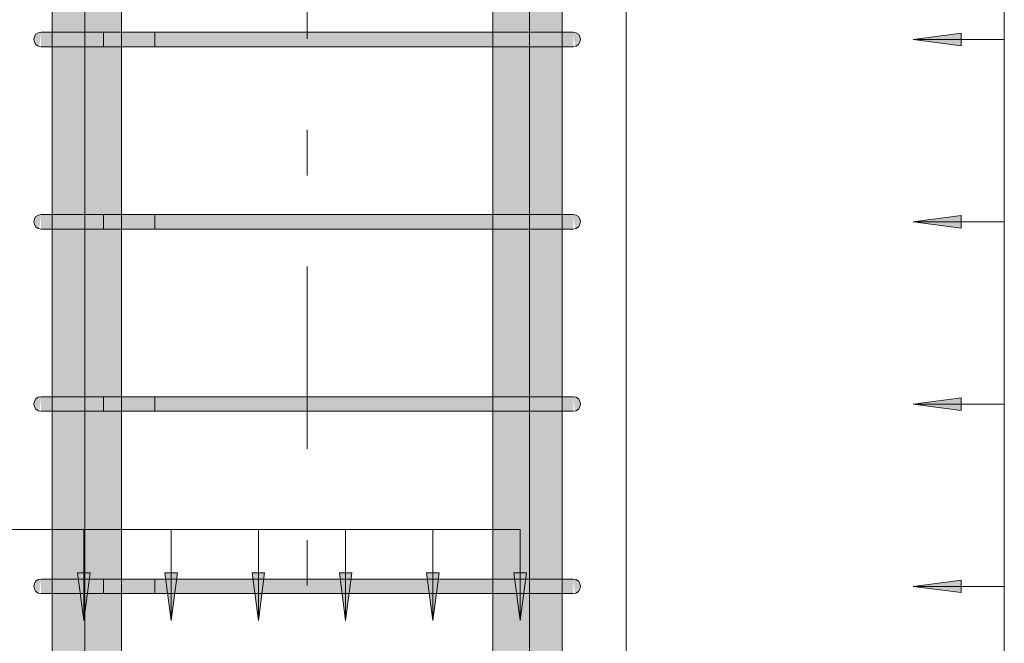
# Model space of a CAD drawing. Header units: millimetres. Extents: x 4307 to 42792, y 1610 to 10025.
# Tile 228 of 256: x 34755 to 35295, y 6189 to 6531. Entities that reach past the tile are written whole.
import ezdxf

# ---------------------------------------------------------------- set-up
doc = ezdxf.new("R2010")
doc.units = ezdxf.units.MM
doc.linetypes.add('Čára osnovy', pattern=[225, 100, -50, 25, -50])
for name, color, linetype, lineweight in [('A-ANNO-DIMS', 211, 'Continuous', 5), ('A-ANNO-DIMS-25', 211, 'Continuous', 5), ('S-COLS', 52, 'Continuous', 9), ('S-GRID', 1, 'Continuous', 5), ('S-RBAR', 171, 'Continuous', 5)]:
    doc.layers.add(name, color=color, linetype=linetype, lineweight=lineweight)
doc.styles.add('Arial_1', font='arial.ttf', dxfattribs={"height": 62.5})
doc.dimstyles.new('Výztuž_kusy__řezy__5', dxfattribs={"dimscale": 304.8, "dimtxt": 0.18, "dimasz": 0, "dimexe": 0, "dimexo": 0.0625, "dimgap": 0.082021, "dimtad": 1, "dimdec": 0, "dimzin": 0, "dimdsep": 46, "dimtxsty": 'Arial_1', "dimblk1": 'NONE', "dimblk2": 'NONE', "dimsah": 1, "dimcen": 0.09, "dimazin": 0, "dimtfac": 1, "dimtdec": 4, "dimtix": 1, "dimtmove": 0, "dimatfit": 3, "dimfxl": 0.164042, "dimfxlon": 1, "dimtvp": 1, "dimtfill": 1, "dimtolj": 1, "dimtzin": 0, "dimarcsym": 2})

# ---------------------------------------------------------------- blocks, each defined once
blk = doc.blocks.new('DIMBLOCK921-V3')
at = {"layer": 'A-ANNO-DIMS-25'}
for points in [[(34741.84, 6201.18), (34745.31, 6227.47), (34738.38, 6227.47)], [(34789.76, 6201.18), (34793.22, 6227.47), (34786.3, 6227.47)]]:
    blk.add_hatch(color=256, dxfattribs=at).paths.add_polyline_path(points)
for p, q in [((34741.84, 6251.18), (34789.76, 6251.18)), ((34741.84, 6251.18), (34741.84, 6251.18)), ((34741.84, 6251.18), (34741.84, 6201.18)), ((34789.76, 6251.18), (34789.76, 6251.18)), ((34789.76, 6251.18), (34789.76, 6201.18)), ((34745.31, 6227.47), (34738.38, 6227.47)), ((34738.38, 6227.47), (34741.84, 6201.18)), ((34741.84, 6201.18), (34745.31, 6227.47)), ((34793.22, 6227.47), (34786.3, 6227.47)), ((34786.3, 6227.47), (34789.76, 6201.18)), ((34789.76, 6201.18), (34793.22, 6227.47))]:
    blk.add_line(p, q, dxfattribs=at)
blk = doc.blocks.new('_None')
blk = doc.blocks.new('DIMBLOCK922-V3')
at = {"layer": 'A-ANNO-DIMS-25'}
for points in [[(34789.76, 6201.18), (34793.22, 6227.47), (34786.3, 6227.47)], [(34837.67, 6201.18), (34841.13, 6227.47), (34834.21, 6227.47)]]:
    blk.add_hatch(color=256, dxfattribs=at).paths.add_polyline_path(points)
for p, q in [((34789.76, 6251.18), (34837.67, 6251.18)), ((34789.76, 6251.18), (34789.76, 6251.18)), ((34789.76, 6251.18), (34789.76, 6201.18)), ((34837.67, 6251.18), (34837.67, 6251.18)), ((34837.67, 6251.18), (34837.67, 6201.18)), ((34793.22, 6227.47), (34786.3, 6227.47)), ((34786.3, 6227.47), (34789.76, 6201.18)), ((34789.76, 6201.18), (34793.22, 6227.47)), ((34841.13, 6227.47), (34834.21, 6227.47)), ((34834.21, 6227.47), (34837.67, 6201.18)), ((34837.67, 6201.18), (34841.13, 6227.47))]:
    blk.add_line(p, q, dxfattribs=at)
blk = doc.blocks.new('DIMBLOCK923-V3')
at = {"layer": 'A-ANNO-DIMS-25'}
for points in [[(34837.67, 6201.18), (34841.13, 6227.47), (34834.21, 6227.47)], [(34885.59, 6201.18), (34889.05, 6227.47), (34882.13, 6227.47)]]:
    blk.add_hatch(color=256, dxfattribs=at).paths.add_polyline_path(points)
for p, q in [((34837.67, 6251.18), (34885.59, 6251.18)), ((34837.67, 6251.18), (34837.67, 6251.18)), ((34837.67, 6251.18), (34837.67, 6201.18)), ((34885.59, 6251.18), (34885.59, 6251.18)), ((34885.59, 6251.18), (34885.59, 6201.18)), ((34841.13, 6227.47), (34834.21, 6227.47)), ((34834.21, 6227.47), (34837.67, 6201.18)), ((34837.67, 6201.18), (34841.13, 6227.47)), ((34889.05, 6227.47), (34882.13, 6227.47)), ((34882.13, 6227.47), (34885.59, 6201.18)), ((34885.59, 6201.18), (34889.05, 6227.47))]:
    blk.add_line(p, q, dxfattribs=at)
blk = doc.blocks.new('DIMBLOCK924-V3')
at = {"layer": 'A-ANNO-DIMS-25'}
for points in [[(34885.59, 6201.18), (34889.05, 6227.47), (34882.13, 6227.47)], [(34933.5, 6201.18), (34936.96, 6227.47), (34930.04, 6227.47)]]:
    blk.add_hatch(color=256, dxfattribs=at).paths.add_polyline_path(points)
for p, q in [((34885.59, 6251.18), (34933.5, 6251.18)), ((34885.59, 6251.18), (34885.59, 6251.18)), ((34885.59, 6251.18), (34885.59, 6201.18)), ((34933.5, 6251.18), (34933.5, 6251.18)), ((34933.5, 6251.18), (34933.5, 6201.18)), ((34889.05, 6227.47), (34882.13, 6227.47)), ((34882.13, 6227.47), (34885.59, 6201.18)), ((34885.59, 6201.18), (34889.05, 6227.47)), ((34936.96, 6227.47), (34930.04, 6227.47)), ((34930.04, 6227.47), (34933.5, 6201.18)), ((34933.5, 6201.18), (34936.96, 6227.47))]:
    blk.add_line(p, q, dxfattribs=at)
blk = doc.blocks.new('DIMBLOCK925-V3')
at = {"layer": 'A-ANNO-DIMS-25'}
for points in [[(34933.5, 6201.18), (34936.96, 6227.47), (34930.04, 6227.47)], [(34981.41, 6201.18), (34984.88, 6227.47), (34977.95, 6227.47)]]:
    blk.add_hatch(color=256, dxfattribs=at).paths.add_polyline_path(points)
for p, q in [((34933.5, 6251.18), (34981.41, 6251.18)), ((34933.5, 6251.18), (34933.5, 6251.18)), ((34933.5, 6251.18), (34933.5, 6201.18)), ((34981.41, 6251.18), (34981.41, 6251.18)), ((34981.41, 6251.18), (34981.41, 6201.18)), ((34936.96, 6227.47), (34930.04, 6227.47)), ((34930.04, 6227.47), (34933.5, 6201.18)), ((34933.5, 6201.18), (34936.96, 6227.47)), ((34984.88, 6227.47), (34977.95, 6227.47)), ((34977.95, 6227.47), (34981.41, 6201.18)), ((34981.41, 6201.18), (34984.88, 6227.47))]:
    blk.add_line(p, q, dxfattribs=at)
blk = doc.blocks.new('DIMBLOCK926-V3')
at = {"layer": 'A-ANNO-DIMS-25'}
for points in [[(34981.41, 6201.18), (34984.88, 6227.47), (34977.95, 6227.47)], [(35029.33, 6201.18), (35032.79, 6227.47), (35025.87, 6227.47)]]:
    blk.add_hatch(color=256, dxfattribs=at).paths.add_polyline_path(points)
for p, q in [((34981.41, 6251.18), (35029.33, 6251.18)), ((34981.41, 6251.18), (34981.41, 6251.18)), ((34981.41, 6251.18), (34981.41, 6201.18)), ((35029.33, 6251.18), (35029.33, 6251.18)), ((35029.33, 6251.18), (35029.33, 6201.18)), ((34984.88, 6227.47), (34977.95, 6227.47)), ((34977.95, 6227.47), (34981.41, 6201.18)), ((34981.41, 6201.18), (34984.88, 6227.47)), ((35032.79, 6227.47), (35025.87, 6227.47)), ((35025.87, 6227.47), (35029.33, 6201.18)), ((35029.33, 6201.18), (35032.79, 6227.47))]:
    blk.add_line(p, q, dxfattribs=at)
blk = doc.blocks.new('DIMBLOCK927-V3')
at = {"layer": 'A-ANNO-DIMS-25'}
for points in [[(34550.19, 6201.18), (34553.65, 6227.47), (34546.73, 6227.47)], [(34598.1, 6201.18), (34601.56, 6227.47), (34594.64, 6227.47)], [(34646.02, 6201.18), (34649.48, 6227.47), (34642.55, 6227.47)], [(34693.93, 6201.18), (34697.39, 6227.47), (34690.47, 6227.47)], [(34741.84, 6201.18), (34745.31, 6227.47), (34738.38, 6227.47)], [(34789.76, 6201.18), (34793.22, 6227.47), (34786.3, 6227.47)], [(34837.67, 6201.18), (34841.13, 6227.47), (34834.21, 6227.47)], [(34885.59, 6201.18), (34889.05, 6227.47), (34882.13, 6227.47)], [(34933.5, 6201.18), (34936.96, 6227.47), (34930.04, 6227.47)], [(34981.41, 6201.18), (34984.88, 6227.47), (34977.95, 6227.47)], [(35029.33, 6201.18), (35032.79, 6227.47), (35025.87, 6227.47)]]:
    blk.add_hatch(color=256, dxfattribs=at).paths.add_polyline_path(points)
for p, q in [((34550.19, 6251.18), (35029.33, 6251.18)), ((34550.19, 6251.18), (34598.1, 6251.18)), ((34550.19, 6251.18), (34550.19, 6251.18)), ((34550.19, 6251.18), (34550.19, 6201.18)), ((34598.1, 6251.18), (34646.02, 6251.18)), ((34598.1, 6251.18), (34598.1, 6251.18)), ((34598.1, 6251.18), (34598.1, 6201.18)), ((34646.02, 6251.18), (34693.93, 6251.18)), ((34646.02, 6251.18), (34646.02, 6251.18)), ((34646.02, 6251.18), (34646.02, 6201.18)), ((34693.93, 6251.18), (34741.84, 6251.18)), ((34693.93, 6251.18), (34693.93, 6251.18)), ((34693.93, 6251.18), (34693.93, 6201.18)), ((34741.84, 6251.18), (34789.76, 6251.18)), ((34741.84, 6251.18), (34741.84, 6251.18)), ((34741.84, 6251.18), (34741.84, 6201.18)), ((34789.76, 6251.18), (34837.67, 6251.18)), ((34789.76, 6251.18), (34789.76, 6251.18)), ((34789.76, 6251.18), (34789.76, 6201.18)), ((34837.67, 6251.18), (34885.59, 6251.18)), ((34837.67, 6251.18), (34837.67, 6251.18)), ((34837.67, 6251.18), (34837.67, 6201.18)), ((34885.59, 6251.18), (34933.5, 6251.18)), ((34885.59, 6251.18), (34885.59, 6251.18)), ((34885.59, 6251.18), (34885.59, 6201.18)), ((34933.5, 6251.18), (34981.41, 6251.18)), ((34933.5, 6251.18), (34933.5, 6251.18)), ((34933.5, 6251.18), (34933.5, 6201.18)), ((34981.41, 6251.18), (35029.33, 6251.18)), ((34981.41, 6251.18), (34981.41, 6251.18)), ((34981.41, 6251.18), (34981.41, 6201.18)), ((35029.33, 6251.18), (35029.33, 6251.18)), ((35029.33, 6251.18), (35029.33, 6201.18)), ((34553.65, 6227.47), (34546.73, 6227.47)), ((34546.73, 6227.47), (34550.19, 6201.18)), ((34550.19, 6201.18), (34553.65, 6227.47)), ((34601.56, 6227.47), (34594.64, 6227.47)), ((34594.64, 6227.47), (34598.1, 6201.18)), ((34598.1, 6201.18), (34601.56, 6227.47)), ((34649.48, 6227.47), (34642.55, 6227.47)), ((34642.55, 6227.47), (34646.02, 6201.18)), ((34646.02, 6201.18), (34649.48, 6227.47)), ((34697.39, 6227.47), (34690.47, 6227.47)), ((34690.47, 6227.47), (34693.93, 6201.18)), ((34693.93, 6201.18), (34697.39, 6227.47)), ((34745.31, 6227.47), (34738.38, 6227.47)), ((34738.38, 6227.47), (34741.84, 6201.18)), ((34741.84, 6201.18), (34745.31, 6227.47)), ((34793.22, 6227.47), (34786.3, 6227.47)), ((34786.3, 6227.47), (34789.76, 6201.18)), ((34789.76, 6201.18), (34793.22, 6227.47)), ((34841.13, 6227.47), (34834.21, 6227.47)), ((34834.21, 6227.47), (34837.67, 6201.18)), ((34837.67, 6201.18), (34841.13, 6227.47)), ((34889.05, 6227.47), (34882.13, 6227.47)), ((34882.13, 6227.47), (34885.59, 6201.18)), ((34885.59, 6201.18), (34889.05, 6227.47)), ((34936.96, 6227.47), (34930.04, 6227.47)), ((34930.04, 6227.47), (34933.5, 6201.18)), ((34933.5, 6201.18), (34936.96, 6227.47)), ((34984.88, 6227.47), (34977.95, 6227.47)), ((34977.95, 6227.47), (34981.41, 6201.18)), ((34981.41, 6201.18), (34984.88, 6227.47)), ((35032.79, 6227.47), (35025.87, 6227.47)), ((35025.87, 6227.47), (35029.33, 6201.18)), ((35029.33, 6201.18), (35032.79, 6227.47))]:
    blk.add_line(p, q, dxfattribs=at)
blk = doc.blocks.new('DIMBLOCK1018-V3')
at = {"layer": 'A-ANNO-DIMS-25'}
for points in [[(35244.99, 6220), (35271.28, 6216.54), (35271.28, 6223.46)], [(35244.99, 6120), (35271.28, 6116.54), (35271.28, 6123.46)]]:
    blk.add_hatch(color=256, dxfattribs=at).paths.add_polyline_path(points)
for p, q in [((35271.28, 6223.46), (35244.99, 6220)), ((35244.99, 6220), (35271.28, 6216.54)), ((35294.99, 6220), (35244.99, 6220)), ((35271.28, 6216.54), (35271.28, 6223.46)), ((35294.99, 6120), (35294.99, 6220)), ((35294.99, 6220), (35294.99, 6220)), ((35271.28, 6123.46), (35244.99, 6120)), ((35271.28, 6116.54), (35271.28, 6123.46)), ((35244.99, 6120), (35271.28, 6116.54)), ((35294.99, 6120), (35244.99, 6120)), ((35294.99, 6120), (35294.99, 6120))]:
    blk.add_line(p, q, dxfattribs=at)
blk = doc.blocks.new('DIMBLOCK1019-V3')
at = {"layer": 'A-ANNO-DIMS-25'}
for points in [[(35244.99, 6320), (35271.28, 6316.54), (35271.28, 6323.46)], [(35244.99, 6220), (35271.28, 6216.54), (35271.28, 6223.46)]]:
    blk.add_hatch(color=256, dxfattribs=at).paths.add_polyline_path(points)
for p, q in [((35271.28, 6323.46), (35244.99, 6320)), ((35271.28, 6316.54), (35271.28, 6323.46)), ((35244.99, 6320), (35271.28, 6316.54)), ((35294.99, 6320), (35244.99, 6320)), ((35294.99, 6220), (35294.99, 6320)), ((35294.99, 6320), (35294.99, 6320)), ((35271.28, 6223.46), (35244.99, 6220)), ((35244.99, 6220), (35271.28, 6216.54)), ((35294.99, 6220), (35244.99, 6220)), ((35271.28, 6216.54), (35271.28, 6223.46)), ((35294.99, 6220), (35294.99, 6220))]:
    blk.add_line(p, q, dxfattribs=at)
blk = doc.blocks.new('DIMBLOCK1020-V3')
at = {"layer": 'A-ANNO-DIMS-25'}
for points in [[(35244.99, 6420), (35271.28, 6416.54), (35271.28, 6423.46)], [(35244.99, 6320), (35271.28, 6316.54), (35271.28, 6323.46)]]:
    blk.add_hatch(color=256, dxfattribs=at).paths.add_polyline_path(points)
for p, q in [((35271.28, 6423.46), (35244.99, 6420)), ((35244.99, 6420), (35271.28, 6416.54)), ((35294.99, 6420), (35244.99, 6420)), ((35271.28, 6416.54), (35271.28, 6423.46)), ((35294.99, 6320), (35294.99, 6420)), ((35294.99, 6420), (35294.99, 6420)), ((35271.28, 6323.46), (35244.99, 6320)), ((35271.28, 6316.54), (35271.28, 6323.46)), ((35244.99, 6320), (35271.28, 6316.54)), ((35294.99, 6320), (35244.99, 6320)), ((35294.99, 6320), (35294.99, 6320))]:
    blk.add_line(p, q, dxfattribs=at)
blk = doc.blocks.new('DIMBLOCK1021-V3')
at = {"layer": 'A-ANNO-DIMS-25'}
for points in [[(35244.99, 6520), (35271.28, 6516.54), (35271.28, 6523.46)], [(35244.99, 6420), (35271.28, 6416.54), (35271.28, 6423.46)]]:
    blk.add_hatch(color=256, dxfattribs=at).paths.add_polyline_path(points)
for p, q in [((35271.28, 6523.46), (35244.99, 6520)), ((35271.28, 6516.54), (35271.28, 6523.46)), ((35244.99, 6520), (35271.28, 6516.54)), ((35294.99, 6520), (35244.99, 6520)), ((35294.99, 6420), (35294.99, 6520)), ((35294.99, 6520), (35294.99, 6520)), ((35271.28, 6423.46), (35244.99, 6420)), ((35244.99, 6420), (35271.28, 6416.54)), ((35294.99, 6420), (35244.99, 6420)), ((35271.28, 6416.54), (35271.28, 6423.46)), ((35294.99, 6420), (35294.99, 6420))]:
    blk.add_line(p, q, dxfattribs=at)
blk = doc.blocks.new('DIMBLOCK1022-V3')
at = {"layer": 'A-ANNO-DIMS-25'}
for points in [[(35244.99, 6620), (35271.28, 6616.54), (35271.28, 6623.46)], [(35244.99, 6520), (35271.28, 6516.54), (35271.28, 6523.46)]]:
    blk.add_hatch(color=256, dxfattribs=at).paths.add_polyline_path(points)
for p, q in [((35271.28, 6623.46), (35244.99, 6620)), ((35244.99, 6620), (35271.28, 6616.54)), ((35294.99, 6620), (35244.99, 6620)), ((35271.28, 6616.54), (35271.28, 6623.46)), ((35294.99, 6520), (35294.99, 6620)), ((35294.99, 6620), (35294.99, 6620)), ((35271.28, 6523.46), (35244.99, 6520)), ((35271.28, 6516.54), (35271.28, 6523.46)), ((35244.99, 6520), (35271.28, 6516.54)), ((35294.99, 6520), (35244.99, 6520)), ((35294.99, 6520), (35294.99, 6520))]:
    blk.add_line(p, q, dxfattribs=at)
blk = doc.blocks.new('DIMBLOCK1043-V3')
at = {"layer": 'A-ANNO-DIMS-25'}
for points in [[(35244.99, 8620), (35271.28, 8616.54), (35271.28, 8623.46)], [(35244.99, 8520), (35271.28, 8516.54), (35271.28, 8523.46)], [(35244.99, 8420), (35271.28, 8416.54), (35271.28, 8423.46)], [(35244.99, 8320), (35271.28, 8316.54), (35271.28, 8323.46)], [(35244.99, 8220), (35271.28, 8216.54), (35271.28, 8223.46)], [(35244.99, 8120), (35271.28, 8116.54), (35271.28, 8123.46)], [(35244.99, 8020), (35271.28, 8016.54), (35271.28, 8023.46)], [(35244.99, 7920), (35271.28, 7916.54), (35271.28, 7923.46)], [(35244.99, 7820), (35271.28, 7816.54), (35271.28, 7823.46)], [(35244.99, 7720), (35271.28, 7716.54), (35271.28, 7723.46)], [(35244.99, 7620), (35271.28, 7616.54), (35271.28, 7623.46)], [(35244.99, 7520), (35271.28, 7516.54), (35271.28, 7523.46)], [(35244.99, 7420), (35271.28, 7416.54), (35271.28, 7423.46)], [(35244.99, 7320), (35271.28, 7316.54), (35271.28, 7323.46)], [(35244.99, 7220), (35271.28, 7216.54), (35271.28, 7223.46)], [(35244.99, 7120), (35271.28, 7116.54), (35271.28, 7123.46)], [(35244.99, 7020), (35271.28, 7016.54), (35271.28, 7023.46)], [(35244.99, 6920), (35271.28, 6916.54), (35271.28, 6923.46)], [(35244.99, 6820), (35271.28, 6816.54), (35271.28, 6823.46)], [(35244.99, 6720), (35271.28, 6716.54), (35271.28, 6723.46)], [(35244.99, 6620), (35271.28, 6616.54), (35271.28, 6623.46)], [(35244.99, 6520), (35271.28, 6516.54), (35271.28, 6523.46)], [(35244.99, 6420), (35271.28, 6416.54), (35271.28, 6423.46)], [(35244.99, 6320), (35271.28, 6316.54), (35271.28, 6323.46)], [(35244.99, 6220), (35271.28, 6216.54), (35271.28, 6223.46)], [(35244.99, 6120), (35271.28, 6116.54), (35271.28, 6123.46)], [(35244.99, 6020), (35271.28, 6016.54), (35271.28, 6023.46)], [(35244.99, 5920), (35271.28, 5916.54), (35271.28, 5923.46)]]:
    blk.add_hatch(color=256, dxfattribs=at).paths.add_polyline_path(points)
for p, q in [((35271.28, 8623.46), (35244.99, 8620)), ((35244.99, 8620), (35271.28, 8616.54)), ((35294.99, 8620), (35244.99, 8620)), ((35271.28, 8616.54), (35271.28, 8623.46)), ((35294.99, 5920), (35294.99, 8620)), ((35294.99, 8520), (35294.99, 8620)), ((35294.99, 8620), (35294.99, 8620)), ((35271.28, 8523.46), (35244.99, 8520)), ((35271.28, 8516.54), (35271.28, 8523.46)), ((35244.99, 8520), (35271.28, 8516.54)), ((35294.99, 8520), (35244.99, 8520)), ((35294.99, 8420), (35294.99, 8520)), ((35294.99, 8520), (35294.99, 8520)), ((35271.28, 8423.46), (35244.99, 8420)), ((35244.99, 8420), (35271.28, 8416.54)), ((35294.99, 8420), (35244.99, 8420)), ((35271.28, 8416.54), (35271.28, 8423.46)), ((35294.99, 8320), (35294.99, 8420)), ((35294.99, 8420), (35294.99, 8420)), ((35271.28, 8323.46), (35244.99, 8320)), ((35271.28, 8316.54), (35271.28, 8323.46)), ((35244.99, 8320), (35271.28, 8316.54)), ((35294.99, 8320), (35244.99, 8320)), ((35294.99, 8220), (35294.99, 8320)), ((35294.99, 8320), (35294.99, 8320)), ((35271.28, 8223.46), (35244.99, 8220)), ((35244.99, 8220), (35271.28, 8216.54)), ((35294.99, 8220), (35244.99, 8220)), ((35271.28, 8216.54), (35271.28, 8223.46)), ((35294.99, 8120), (35294.99, 8220)), ((35294.99, 8220), (35294.99, 8220)), ((35271.28, 8123.46), (35244.99, 8120)), ((35271.28, 8116.54), (35271.28, 8123.46)), ((35244.99, 8120), (35271.28, 8116.54)), ((35294.99, 8120), (35244.99, 8120)), ((35294.99, 8020), (35294.99, 8120)), ((35294.99, 8120), (35294.99, 8120)), ((35271.28, 8023.46), (35244.99, 8020)), ((35244.99, 8020), (35271.28, 8016.54)), ((35294.99, 8020), (35244.99, 8020)), ((35271.28, 8016.54), (35271.28, 8023.46)), ((35294.99, 7920), (35294.99, 8020)), ((35294.99, 8020), (35294.99, 8020)), ((35271.28, 7923.46), (35244.99, 7920)), ((35271.28, 7916.54), (35271.28, 7923.46)), ((35244.99, 7920), (35271.28, 7916.54)), ((35294.99, 7920), (35244.99, 7920)), ((35294.99, 7820), (35294.99, 7920)), ((35294.99, 7920), (35294.99, 7920)), ((35271.28, 7823.46), (35244.99, 7820)), ((35244.99, 7820), (35271.28, 7816.54)), ((35294.99, 7820), (35244.99, 7820)), ((35271.28, 7816.54), (35271.28, 7823.46)), ((35294.99, 7720), (35294.99, 7820)), ((35294.99, 7820), (35294.99, 7820)), ((35271.28, 7723.46), (35244.99, 7720)), ((35271.28, 7716.54), (35271.28, 7723.46)), ((35244.99, 7720), (35271.28, 7716.54)), ((35294.99, 7720), (35244.99, 7720)), ((35294.99, 7620), (35294.99, 7720)), ((35294.99, 7720), (35294.99, 7720)), ((35271.28, 7623.46), (35244.99, 7620)), ((35244.99, 7620), (35271.28, 7616.54)), ((35294.99, 7620), (35244.99, 7620)), ((35271.28, 7616.54), (35271.28, 7623.46)), ((35294.99, 7520), (35294.99, 7620)), ((35294.99, 7620), (35294.99, 7620)), ((35271.28, 7523.46), (35244.99, 7520)), ((35271.28, 7516.54), (35271.28, 7523.46)), ((35244.99, 7520), (35271.28, 7516.54)), ((35294.99, 7520), (35244.99, 7520)), ((35294.99, 7420), (35294.99, 7520)), ((35294.99, 7520), (35294.99, 7520)), ((35271.28, 7423.46), (35244.99, 7420)), ((35244.99, 7420), (35271.28, 7416.54)), ((35294.99, 7420), (35244.99, 7420)), ((35271.28, 7416.54), (35271.28, 7423.46)), ((35294.99, 7320), (35294.99, 7420)), ((35294.99, 7420), (35294.99, 7420)), ((35271.28, 7323.46), (35244.99, 7320)), ((35271.28, 7316.54), (35271.28, 7323.46)), ((35244.99, 7320), (35271.28, 7316.54)), ((35294.99, 7320), (35244.99, 7320)), ((35294.99, 7220), (35294.99, 7320)), ((35294.99, 7320), (35294.99, 7320)), ((35271.28, 7223.46), (35244.99, 7220)), ((35244.99, 7220), (35271.28, 7216.54)), ((35294.99, 7220), (35244.99, 7220)), ((35271.28, 7216.54), (35271.28, 7223.46)), ((35294.99, 7120), (35294.99, 7220)), ((35294.99, 7220), (35294.99, 7220)), ((35271.28, 7123.46), (35244.99, 7120)), ((35271.28, 7116.54), (35271.28, 7123.46)), ((35244.99, 7120), (35271.28, 7116.54)), ((35294.99, 7120), (35244.99, 7120)), ((35294.99, 7020), (35294.99, 7120)), ((35294.99, 7120), (35294.99, 7120)), ((35271.28, 7023.46), (35244.99, 7020)), ((35244.99, 7020), (35271.28, 7016.54)), ((35294.99, 7020), (35244.99, 7020)), ((35271.28, 7016.54), (35271.28, 7023.46)), ((35294.99, 6920), (35294.99, 7020)), ((35294.99, 7020), (35294.99, 7020)), ((35271.28, 6923.46), (35244.99, 6920)), ((35271.28, 6916.54), (35271.28, 6923.46)), ((35244.99, 6920), (35271.28, 6916.54)), ((35294.99, 6920), (35244.99, 6920)), ((35294.99, 6820), (35294.99, 6920)), ((35294.99, 6920), (35294.99, 6920)), ((35271.28, 6823.46), (35244.99, 6820)), ((35244.99, 6820), (35271.28, 6816.54)), ((35294.99, 6820), (35244.99, 6820)), ((35271.28, 6816.54), (35271.28, 6823.46)), ((35294.99, 6720), (35294.99, 6820)), ((35294.99, 6820), (35294.99, 6820)), ((35271.28, 6723.46), (35244.99, 6720)), ((35271.28, 6716.54), (35271.28, 6723.46)), ((35244.99, 6720), (35271.28, 6716.54)), ((35294.99, 6720), (35244.99, 6720)), ((35294.99, 6620), (35294.99, 6720)), ((35294.99, 6720), (35294.99, 6720)), ((35271.28, 6623.46), (35244.99, 6620)), ((35244.99, 6620), (35271.28, 6616.54)), ((35294.99, 6620), (35244.99, 6620)), ((35271.28, 6616.54), (35271.28, 6623.46)), ((35294.99, 6520), (35294.99, 6620)), ((35294.99, 6620), (35294.99, 6620)), ((35271.28, 6523.46), (35244.99, 6520)), ((35271.28, 6516.54), (35271.28, 6523.46)), ((35244.99, 6520), (35271.28, 6516.54)), ((35294.99, 6520), (35244.99, 6520)), ((35294.99, 6420), (35294.99, 6520)), ((35294.99, 6520), (35294.99, 6520)), ((35271.28, 6423.46), (35244.99, 6420)), ((35244.99, 6420), (35271.28, 6416.54)), ((35294.99, 6420), (35244.99, 6420)), ((35271.28, 6416.54), (35271.28, 6423.46)), ((35294.99, 6320), (35294.99, 6420)), ((35294.99, 6420), (35294.99, 6420)), ((35271.28, 6323.46), (35244.99, 6320)), ((35271.28, 6316.54), (35271.28, 6323.46)), ((35244.99, 6320), (35271.28, 6316.54)), ((35294.99, 6320), (35244.99, 6320)), ((35294.99, 6220), (35294.99, 6320)), ((35294.99, 6320), (35294.99, 6320)), ((35271.28, 6223.46), (35244.99, 6220)), ((35244.99, 6220), (35271.28, 6216.54)), ((35294.99, 6220), (35244.99, 6220)), ((35271.28, 6216.54), (35271.28, 6223.46)), ((35294.99, 6120), (35294.99, 6220)), ((35294.99, 6220), (35294.99, 6220)), ((35271.28, 6123.46), (35244.99, 6120)), ((35271.28, 6116.54), (35271.28, 6123.46)), ((35244.99, 6120), (35271.28, 6116.54)), ((35294.99, 6120), (35244.99, 6120)), ((35294.99, 6020), (35294.99, 6120)), ((35294.99, 6120), (35294.99, 6120)), ((35271.28, 6023.46), (35244.99, 6020)), ((35244.99, 6020), (35271.28, 6016.54)), ((35294.99, 6020), (35244.99, 6020)), ((35271.28, 6016.54), (35271.28, 6023.46)), ((35294.99, 5920), (35294.99, 6020)), ((35294.99, 6020), (35294.99, 6020)), ((35271.28, 5923.46), (35244.99, 5920)), ((35271.28, 5916.54), (35271.28, 5923.46)), ((35244.99, 5920), (35271.28, 5916.54)), ((35294.99, 5920), (35244.99, 5920)), ((35294.99, 5920), (35294.99, 5920))]:
    blk.add_line(p, q, dxfattribs=at)

msp = doc.modelspace()

# ---------------------------------------------------------------- hatches: boundary and pattern name
at = {"layer": 'S-RBAR'}
h = msp.add_hatch(color=7, dxfattribs=at)
h.paths.add_polyline_path([(34782.55, 6015), (34790.43, 6015), (34790.21, 6016), (34772.43, 6016), (34772.43, 6015), (34782.23, 6015)])
h.paths.add_polyline_path([(34790.43, 6024), (34790.21, 6116), (34772.43, 6116), (34772.43, 6024), (34790.21, 6024)])
h.paths.add_polyline_path([(34779.22, 6124), (34790.43, 6124), (34790.21, 6216), (34772.43, 6216), (34772.43, 6124), (34778.73, 6124)])
h.paths.add_polyline_path([(34790.21, 6224), (34790.43, 6224), (34790.21, 6316), (34772.43, 6316), (34772.43, 6224), (34786.38, 6224)])
h.paths.add_polyline_path([(34782.55, 6324), (34790.43, 6324), (34790.21, 6416), (34772.43, 6416), (34772.43, 6324), (34782.23, 6324)])
h.paths.add_polyline_path([(34790.43, 6424), (34790.21, 6516), (34772.43, 6516), (34772.43, 6424), (34790.21, 6424)])
h.paths.add_polyline_path([(34790.21, 6524), (34790.43, 6524), (34790.21, 6616), (34772.43, 6616), (34772.43, 6524), (34786.38, 6524)])
h.paths.add_polyline_path([(34782.23, 6624), (34790.43, 6624), (34790.21, 6716), (34772.43, 6716), (34772.43, 6624), (34779.22, 6624)])
h.paths.add_polyline_path([(34790.21, 6724), (34790.43, 6724), (34790.21, 6816), (34772.43, 6816), (34772.43, 6724), (34786.38, 6724)])
h.paths.add_polyline_path([(34779.22, 6824), (34790.43, 6824), (34790.21, 6916), (34772.43, 6916), (34772.43, 6824), (34778.73, 6824)])
h.paths.add_polyline_path([(34779.22, 6924), (34790.43, 6924), (34790.21, 7016), (34772.43, 7016), (34772.43, 6924), (34778.73, 6924)])
h.paths.add_polyline_path([(34775.48, 7024), (34790.43, 7024), (34790.21, 7116), (34772.43, 7116), (34772.43, 7024)])
h.paths.add_polyline_path([(34790.43, 7124), (34790.21, 7216), (34772.43, 7216), (34772.43, 7124), (34790.21, 7124)])
h.paths.add_polyline_path([(34775.48, 7224), (34790.43, 7224), (34790.21, 7316), (34772.43, 7316), (34772.43, 7224)])
h.paths.add_polyline_path([(34790.43, 7324), (34790.21, 7416), (34772.43, 7416), (34772.43, 7324), (34790.21, 7324)])
h.paths.add_polyline_path([(34775.48, 7424), (34790.43, 7424), (34790.21, 7516), (34772.43, 7516), (34772.43, 7424)])
h.paths.add_polyline_path([(34790.21, 7524), (34790.43, 7524), (34790.21, 7616), (34772.43, 7616), (34772.43, 7524), (34786.38, 7524)])
h.paths.add_polyline_path([(34782.55, 7624), (34790.43, 7624), (34790.21, 7716), (34772.43, 7716), (34772.43, 7624), (34782.23, 7624)])
h.paths.add_polyline_path([(34772.43, 7724), (34790.43, 7724), (34790.21, 7816), (34772.43, 7816), (34772.43, 7745.72)])
h.paths.add_polyline_path([(34778.73, 7824), (34790.43, 7824), (34790.21, 7916), (34772.43, 7916), (34772.43, 7824), (34775.48, 7824)])
h.paths.add_polyline_path([(34790.21, 7924), (34790.43, 7924), (34790.21, 8016), (34772.43, 8016), (34772.43, 7924), (34786.38, 7924)])
h.paths.add_polyline_path([(34778.73, 8024), (34790.43, 8024), (34790.21, 8116), (34772.43, 8116), (34772.43, 8024), (34775.48, 8024)])
h.paths.add_polyline_path([(34779.22, 8124), (34790.43, 8124), (34790.21, 8216), (34772.43, 8216), (34772.43, 8124), (34778.73, 8124)])
h.paths.add_polyline_path([(34790.43, 8224), (34790.21, 8316), (34772.43, 8316), (34772.43, 8224), (34790.21, 8224)])
h.paths.add_polyline_path([(34775.48, 8324), (34790.43, 8324), (34790.21, 8416), (34772.43, 8416), (34772.43, 8324)])
h.paths.add_polyline_path([(34772.43, 8424), (34790.43, 8424), (34790.21, 8516), (34772.43, 8516), (34772.43, 8439.74)])
h.paths.add_polyline_path([(34778.73, 8524), (34790.43, 8524), (34790.21, 8616), (34772.43, 8616), (34772.43, 8524), (34775.48, 8524)])
h.paths.add_polyline_path([(34790.21, 8624), (34790.43, 8624), (34790.43, 8660), (34772.43, 8660), (34772.43, 8624), (34786.38, 8624)])
h = msp.add_hatch(color=7, dxfattribs=at)
h.paths.add_polyline_path([(35049.28, 6015), (35052.33, 6015), (35052.33, 6016), (35034.33, 6016), (35034.33, 6015), (35046.03, 6015)])
h.paths.add_polyline_path([(35049.28, 6024), (35052.33, 6024), (35052.33, 6116), (35034.33, 6116), (35034.33, 6024), (35046.03, 6024)])
h.paths.add_polyline_path([(35038.38, 6124), (35052.33, 6124), (35052.33, 6216), (35034.33, 6216), (35034.33, 6124)])
h.paths.add_polyline_path([(35052.33, 6224), (35052.33, 6316), (35034.33, 6316), (35034.33, 6224), (35049.28, 6224)])
h.paths.add_polyline_path([(35046.03, 6324), (35052.33, 6324), (35052.33, 6416), (35034.33, 6416), (35034.33, 6324), (35042.21, 6324)])
h.paths.add_polyline_path([(35042.21, 6424), (35052.33, 6424), (35052.33, 6516), (35034.33, 6516), (35034.33, 6424), (35041.18, 6424)])
h.paths.add_polyline_path([(35049.28, 6524), (35052.33, 6524), (35052.33, 6616), (35034.33, 6616), (35034.33, 6524), (35046.03, 6524)])
h.paths.add_polyline_path([(35052.33, 6624), (35052.33, 6716), (35034.33, 6716), (35034.33, 6624), (35049.28, 6624)])
h.paths.add_polyline_path([(35034.33, 6724), (35052.33, 6724), (35052.33, 6816), (35034.33, 6816), (35034.33, 6780.13)])
h.paths.add_polyline_path([(35052.33, 6824), (35052.33, 6916), (35034.33, 6916), (35034.33, 6824), (35049.28, 6824)])
h.paths.add_polyline_path([(35046.03, 6924), (35052.33, 6924), (35052.33, 7016), (35034.33, 7016), (35034.33, 6924), (35042.21, 6924)])
h.paths.add_polyline_path([(35052.33, 7024), (35052.33, 7116), (35034.33, 7116), (35034.33, 7024), (35049.28, 7024)])
h.paths.add_polyline_path([(35049.28, 7124), (35052.33, 7124), (35052.33, 7216), (35034.33, 7216), (35034.33, 7124), (35046.03, 7124)])
h.paths.add_polyline_path([(35052.33, 7224), (35052.33, 7316), (35034.33, 7316), (35034.33, 7224), (35049.28, 7224)])
h.paths.add_polyline_path([(35046.03, 7324), (35052.33, 7324), (35052.33, 7416), (35034.33, 7416), (35034.33, 7324), (35042.21, 7324)])
h.paths.add_polyline_path([(35052.33, 7424), (35052.33, 7516), (35034.33, 7516), (35034.33, 7424), (35049.28, 7424)])
h.paths.add_polyline_path([(35041.18, 7524), (35052.33, 7524), (35052.33, 7616), (35034.33, 7616), (35034.33, 7524), (35038.38, 7524)])
h.paths.add_polyline_path([(35052.33, 7624), (35052.33, 7716), (35034.33, 7716), (35034.33, 7624), (35049.28, 7624)])
h.paths.add_polyline_path([(35052.33, 7724), (35052.33, 7816), (35034.33, 7816), (35034.33, 7724), (35049.28, 7724)])
h.paths.add_polyline_path([(35052.33, 7824), (35052.33, 7916), (35034.33, 7916), (35034.33, 7824), (35049.28, 7824)])
h.paths.add_polyline_path([(35052.33, 7924), (35052.33, 8016), (35034.33, 8016), (35034.33, 7924), (35049.28, 7924)])
h.paths.add_polyline_path([(35038.38, 8024), (35052.33, 8024), (35052.33, 8116), (35034.33, 8116), (35034.33, 8024)])
h.paths.add_polyline_path([(35041.18, 8124), (35052.33, 8124), (35052.33, 8216), (35034.33, 8216), (35034.33, 8124), (35038.38, 8124)])
h.paths.add_polyline_path([(35052.33, 8224), (35052.33, 8316), (35034.33, 8316), (35034.33, 8224), (35049.28, 8224)])
h.paths.add_polyline_path([(35034.33, 8324), (35052.33, 8324), (35052.33, 8416), (35034.33, 8416), (35034.33, 8349.22)])
h.paths.add_polyline_path([(35052.33, 8424), (35052.33, 8516), (35034.33, 8516), (35034.33, 8424), (35049.28, 8424)])
h.paths.add_polyline_path([(35052.33, 8524), (35052.33, 8616), (35034.33, 8616), (35034.33, 8524), (35049.28, 8524)])
h.paths.add_polyline_path([(35046.03, 8624), (35052.33, 8624), (35052.33, 8660), (35034.33, 8660), (35034.33, 8624), (35042.21, 8624)])
h = msp.add_hatch(color=7, dxfattribs=at)
h.paths.add_polyline_path([(34790.43, 4820), (34810.43, 4820), (34810.43, 4908.6), (34790.43, 4908.6), (34790.43, 4848.95)])
h.paths.add_polyline_path([(34797, 4916.6), (34810.43, 4916.6), (34810.43, 5006.8), (34790.58, 5006.8), (34790.43, 4916.6), (34794.03, 4916.6)])
h.paths.add_polyline_path([(34794.03, 5014.8), (34810.43, 5014.8), (34810.43, 5105), (34790.58, 5105), (34790.58, 5014.8)])
h.paths.add_polyline_path([(34810.43, 5113), (34810.43, 5203.2), (34790.58, 5203.2), (34790.58, 5113), (34800.52, 5113)])
h.paths.add_polyline_path([(34810.43, 5211.2), (34810.43, 5301.4), (34790.58, 5301.4), (34790.58, 5211.2), (34800.52, 5211.2)])
h.paths.add_polyline_path([(34800.52, 5309.4), (34810.43, 5309.4), (34810.43, 5399.6), (34790.58, 5399.6), (34790.58, 5309.4), (34797.28, 5309.4)])
h.paths.add_polyline_path([(34794.03, 5407.6), (34810.43, 5407.6), (34810.43, 5497.8), (34790.58, 5497.8), (34790.58, 5407.6)])
h.paths.add_polyline_path([(34794.03, 5505.8), (34810.43, 5505.8), (34810.43, 5596), (34790.58, 5596), (34790.58, 5505.8)])
h.paths.add_polyline_path([(34800.52, 5604), (34810.43, 5604), (34810.43, 5657.64), (34790.58, 5657.64), (34790.58, 5604), (34797.28, 5604)])
h.paths.add_polyline_path([(34810.43, 5679.64), (34810.43, 5807.8), (34794.76, 5807.8), (34794.59, 5800), (34790.58, 5800), (34790.58, 5799.23), (34794.59, 5798.71), (34794.09, 5797.5), (34793.29, 5796.46), (34792.26, 5795.67), (34790.58, 5795), (34790.58, 5679.64)])
h.paths.add_polyline_path([(34810.43, 5832.8), (34810.43, 5916), (34794.76, 5916), (34794.76, 5832.8)])
h.paths.add_polyline_path([(34797.28, 5924), (34810.43, 5924), (34810.43, 5957.8), (34794.76, 5957.8), (34794.76, 5924), (34797, 5924)])
h.paths.add_polyline_path([(34810.43, 5982.8), (34810.43, 6016), (34790.43, 6016), (34790.43, 5994.91), (34791.05, 5994.83), (34792.26, 5994.33), (34793.29, 5993.54), (34794.09, 5992.5), (34794.59, 5991.29), (34790.43, 5990.75), (34790.43, 5990), (34794.76, 5990), (34794.76, 5982.8)])
h.paths.add_polyline_path([(34794.03, 6024), (34810.43, 6024), (34810.43, 6116), (34790.43, 6116), (34790.43, 6024)])
h.paths.add_polyline_path([(34794.03, 6124), (34810.43, 6124), (34810.43, 6216), (34790.43, 6216), (34790.43, 6124)])
h.paths.add_polyline_path([(34800.52, 6224), (34810.43, 6224), (34810.43, 6316), (34790.43, 6316), (34790.43, 6224), (34797.28, 6224)])
h.paths.add_polyline_path([(34794.03, 6324), (34810.43, 6324), (34810.43, 6416), (34790.43, 6416), (34790.43, 6324)])
h.paths.add_polyline_path([(34810.43, 6424), (34810.43, 6516), (34790.43, 6516), (34790.43, 6424), (34800.52, 6424)])
h.paths.add_polyline_path([(34794.03, 6524), (34810.43, 6524), (34810.43, 6616), (34790.43, 6616), (34790.43, 6524)])
h.paths.add_polyline_path([(34800.52, 6624), (34810.43, 6624), (34810.43, 6716), (34790.43, 6716), (34790.43, 6624), (34797.28, 6624)])
h.paths.add_polyline_path([(34800.52, 6724), (34810.43, 6724), (34810.43, 6816), (34790.43, 6816), (34790.43, 6724), (34797.28, 6724)])
h = msp.add_hatch(color=7, dxfattribs=at)
h.paths.add_polyline_path([(35034.33, 4820), (35034.33, 4832.8), (35031.23, 4832.8), (35031.23, 4908.6), (35014.33, 4908.6), (35014.33, 4820), (35031.23, 4820)])
h.paths.add_polyline_path([(35014.33, 4916.6), (35031.23, 4916.6), (35031.23, 5006.8), (35014.33, 5006.8), (35014.33, 4969.64)])
h.paths.add_polyline_path([(35014.33, 5014.8), (35031.23, 5014.8), (35031.23, 5105), (35014.33, 5105), (35014.33, 5090.34)])
h.paths.add_polyline_path([(35031.23, 5113), (35031.23, 5203.2), (35014.33, 5203.2), (35014.33, 5113)])
h.paths.add_polyline_path([(35031.23, 5211.2), (35031.23, 5301.4), (35014.33, 5301.4), (35014.33, 5211.2)])
h.paths.add_polyline_path([(35031.23, 5309.4), (35031.23, 5399.6), (35014.33, 5399.6), (35014.33, 5309.4)])
h.paths.add_polyline_path([(35014.33, 5407.6), (35031.23, 5407.6), (35031.23, 5497.8), (35014.33, 5497.8), (35014.33, 5452.44)])
h.paths.add_polyline_path([(35014.33, 5505.8), (35031.23, 5505.8), (35031.23, 5596), (35014.33, 5596), (35014.33, 5573.14)])
h.paths.add_polyline_path([(35014.33, 5604), (35031.23, 5604), (35031.23, 5657.64), (35014.33, 5657.64), (35014.33, 5620)])
h.paths.add_polyline_path([(35031.23, 5679.64), (35031.23, 5732.8), (35034.33, 5756.35), (35034.16, 5800), (35024.33, 5800), (35024.33, 5807.8), (35014.33, 5807.8), (35014.33, 5679.64)])
h.paths.add_polyline_path([(35029.33, 5795), (35028.03, 5795.17), (35026.83, 5795.67), (35025.79, 5796.46), (35025, 5797.5), (35024.5, 5798.71), (35024.33, 5800), (35034.16, 5798.71), (35033.66, 5797.5), (35032.86, 5796.46), (35031.83, 5795.67), (35030.62, 5795.17)])
h.paths.add_polyline_path([(35024.33, 5832.8), (35024.33, 5916), (35014.33, 5916), (35014.33, 5832.8)])
h.paths.add_polyline_path([(35024.33, 5924), (35024.33, 5957.8), (35014.33, 5957.8), (35014.33, 5924)])
h.paths.add_polyline_path([(35024.33, 5990), (35024.5, 5991.29), (35025, 5992.5), (35025.79, 5993.54), (35026.83, 5994.33), (35028.03, 5994.83), (35029.33, 5995), (35030.62, 5994.83), (35031.83, 5994.33), (35032.86, 5993.54), (35033.66, 5992.5), (35034.16, 5991.29), (35028.03, 5990.49)])
h.paths.add_polyline_path([(35024.33, 5982.8), (35024.33, 5990), (35034.33, 5990), (35034.33, 6016), (35014.33, 6016), (35014.33, 5982.8)])
h.paths.add_polyline_path([(35034.33, 6024), (35034.33, 6116), (35014.33, 6116), (35014.33, 6024)])
h.paths.add_polyline_path([(35034.33, 6124), (35034.33, 6216), (35014.33, 6216), (35014.33, 6124)])
h.paths.add_polyline_path([(35034.33, 6224), (35034.33, 6316), (35014.33, 6316), (35014.33, 6224)])
h.paths.add_polyline_path([(35034.33, 6324), (35034.33, 6416), (35014.33, 6416), (35014.33, 6324)])
h.paths.add_polyline_path([(35034.33, 6424), (35034.33, 6516), (35014.33, 6516), (35014.33, 6424)])
h.paths.add_polyline_path([(35034.33, 6524), (35034.33, 6616), (35014.33, 6616), (35014.33, 6524)])
h.paths.add_polyline_path([(35014.33, 6624), (35034.33, 6624), (35034.33, 6716), (35014.33, 6716), (35014.33, 6659.43)])
h.paths.add_polyline_path([(35014.33, 6724), (35034.33, 6724), (35034.33, 6816), (35014.33, 6816), (35014.33, 6780.13)])
for points in [[(34765.34, 6516.14), (34766.38, 6524), (34764.38, 6523.46), (34762.91, 6522), (34762.38, 6520), (34762.91, 6518), (34764.38, 6516.54)], [(34779.22, 6516), (34786.38, 6516), (34786.38, 6524), (34766.38, 6524), (34766.38, 6516), (34778.73, 6516)], [(34786.38, 6516), (35038.38, 6516), (35038.38, 6524), (34786.38, 6524)], [(35056.86, 6516), (35058.38, 6516), (35058.38, 6524), (35038.38, 6524), (35038.38, 6516), (35054.69, 6516)], [(35059.41, 6516.14), (35060.38, 6516.54), (35061.84, 6518), (35062.38, 6520), (35061.84, 6522), (35060.38, 6523.46), (35058.38, 6524), (35059.04, 6518.96)], [(34765.34, 6416.14), (34766.38, 6424), (34764.38, 6423.46), (34762.91, 6422), (34762.38, 6420), (34762.91, 6418), (34764.38, 6416.54)], [(34767.14, 6416), (34786.38, 6416), (34786.38, 6424), (34766.38, 6424), (34766.38, 6416)], [(34786.38, 6416), (35038.38, 6416), (35038.38, 6424), (34786.38, 6424), (34786.38, 6418.03)], [(35038.38, 6416), (35058.38, 6416), (35058.38, 6424), (35038.38, 6424), (35038.38, 6418.03)], [(35059.41, 6416.14), (35060.38, 6416.54), (35061.86, 6418.03), (35062.38, 6420), (35061.84, 6422), (35060.38, 6423.46), (35058.38, 6424), (35059.16, 6418.03)], [(34765.34, 6316.14), (34766.38, 6324), (34764.38, 6323.46), (34762.91, 6322), (34762.38, 6320), (34762.91, 6318), (34764.38, 6316.54)], [(34779.22, 6316), (34786.38, 6316), (34786.38, 6324), (34766.38, 6324), (34766.38, 6316), (34778.73, 6316)], [(34786.38, 6316), (35038.38, 6316), (35038.38, 6324), (34786.38, 6324)], [(35056.86, 6316), (35058.38, 6316), (35058.38, 6324), (35038.38, 6324), (35038.38, 6316), (35054.69, 6316)], [(35059.41, 6316.14), (35060.38, 6316.54), (35061.84, 6318), (35062.38, 6320), (35061.84, 6322), (35060.38, 6323.46), (35058.38, 6324), (35059.04, 6318.96)], [(34765.34, 6216.14), (34766.38, 6224), (34764.38, 6223.46), (34762.91, 6222), (34762.38, 6220), (34762.91, 6218), (34764.38, 6216.54)], [(34767.14, 6216), (34786.38, 6216), (34786.38, 6224), (34766.38, 6224), (34766.38, 6216)], [(34786.38, 6216), (35038.38, 6216), (35038.38, 6224), (34786.38, 6224)], [(35056.86, 6216), (35058.38, 6216), (35058.38, 6224), (35038.38, 6224), (35038.38, 6216), (35054.69, 6216)], [(35059.41, 6216.14), (35060.38, 6216.54), (35061.84, 6218), (35062.38, 6220), (35061.84, 6222), (35060.38, 6223.46), (35058.38, 6224), (35059.04, 6218.96)]]:
    msp.add_hatch(color=7, dxfattribs=at).paths.add_polyline_path(points)

# ---------------------------------------------------------------- linework, layer by layer
at = {"layer": 'S-COLS'}
for p, q in [((35087.38, 8670), (35087.38, 5870)), ((35087.38, 5870), (35087.38, 8670))]:
    msp.add_line(p, q, dxfattribs=at)
at = {"layer": 'S-GRID', "linetype": 'Čára osnovy', "lineweight": 9}
msp.add_line((34912.38, 1795.38), (34912.38, 9850.35), dxfattribs=at)
at = {"layer": 'S-RBAR'}
for p, q in [((34772.43, 6015), (34772.43, 8660)), ((34772.43, 6015), (34772.43, 8660)), ((34790.43, 6015), (34790.43, 8660)), ((34790.43, 6015), (34790.43, 8660)), ((35034.33, 6015), (35034.33, 8660)), ((35034.33, 6015), (35034.33, 8660)), ((35052.33, 6015), (35052.33, 8660)), ((35052.33, 6015), (35052.33, 8660)), ((34790.43, 4820), (34790.43, 6820)), ((34790.43, 4820), (34790.43, 6820)), ((34810.43, 4820), (34810.43, 6820)), ((34810.43, 4820), (34810.43, 6820)), ((35014.33, 4820), (35014.33, 6820)), ((35014.33, 4820), (35014.33, 6820)), ((35034.33, 4820), (35034.33, 6820)), ((35034.33, 4820), (35034.33, 6820)), ((34772.24, 6524), (34766.38, 6524)), ((34786.38, 6524), (34766.38, 6524)), ((34786.38, 6524), (34766.38, 6524)), ((34800.52, 6524), (34766.38, 6524)), ((34800.52, 6524), (34772.24, 6524)), ((34786.38, 6524), (35038.38, 6524)), ((35038.38, 6524), (34786.38, 6524)), ((34800.52, 6524), (34800.52, 6516)), ((34800.52, 6524), (34828.81, 6524)), ((34828.81, 6516), (34828.81, 6524)), ((35058.38, 6524), (35038.38, 6524)), ((35058.38, 6524), (35038.38, 6524)), ((34772.24, 6516), (34766.38, 6516)), ((34786.38, 6516), (34766.38, 6516)), ((34800.52, 6516), (34766.38, 6516)), ((34800.52, 6516), (34772.24, 6516)), ((34786.38, 6516), (34772.24, 6516)), ((34786.38, 6516), (35038.38, 6516)), ((35038.38, 6516), (34786.38, 6516)), ((34800.52, 6516), (34828.81, 6516)), ((35058.38, 6516), (35038.38, 6516)), ((35058.38, 6516), (35038.38, 6516)), ((34772.24, 6424), (34766.38, 6424)), ((34786.38, 6424), (34766.38, 6424)), ((34786.38, 6424), (34766.38, 6424)), ((34800.52, 6424), (34766.38, 6424)), ((34800.52, 6424), (34772.24, 6424)), ((34786.38, 6424), (35038.38, 6424)), ((35038.38, 6424), (34786.38, 6424)), ((34800.52, 6424), (34800.52, 6416)), ((34800.52, 6424), (34828.81, 6424)), ((34828.81, 6416), (34828.81, 6424)), ((35058.38, 6424), (35038.38, 6424)), ((35058.38, 6424), (35038.38, 6424)), ((34772.24, 6416), (34766.38, 6416)), ((34786.38, 6416), (34766.38, 6416)), ((34800.52, 6416), (34766.38, 6416)), ((34800.52, 6416), (34772.24, 6416)), ((34786.38, 6416), (34772.24, 6416)), ((34786.38, 6416), (35038.38, 6416)), ((35038.38, 6416), (34786.38, 6416)), ((34800.52, 6416), (34828.81, 6416)), ((35058.38, 6416), (35038.38, 6416)), ((35058.38, 6416), (35038.38, 6416)), ((34772.24, 6324), (34766.38, 6324)), ((34786.38, 6324), (34766.38, 6324)), ((34786.38, 6324), (34766.38, 6324)), ((34800.52, 6324), (34766.38, 6324)), ((34800.52, 6324), (34772.24, 6324)), ((34786.38, 6324), (35038.38, 6324)), ((35038.38, 6324), (34786.38, 6324)), ((34800.52, 6324), (34800.52, 6316)), ((34800.52, 6324), (34828.81, 6324)), ((34828.81, 6316), (34828.81, 6324)), ((35058.38, 6324), (35038.38, 6324)), ((35058.38, 6324), (35038.38, 6324)), ((34772.24, 6316), (34766.38, 6316)), ((34786.38, 6316), (34766.38, 6316)), ((34800.52, 6316), (34766.38, 6316)), ((34800.52, 6316), (34772.24, 6316)), ((34786.38, 6316), (34772.24, 6316)), ((34786.38, 6316), (35038.38, 6316)), ((35038.38, 6316), (34786.38, 6316)), ((34800.52, 6316), (34828.81, 6316)), ((35058.38, 6316), (35038.38, 6316)), ((35058.38, 6316), (35038.38, 6316)), ((34772.24, 6224), (34766.38, 6224)), ((34786.38, 6224), (34766.38, 6224)), ((34786.38, 6224), (34766.38, 6224)), ((34800.52, 6224), (34766.38, 6224)), ((34800.52, 6224), (34772.24, 6224)), ((34786.38, 6224), (35038.38, 6224)), ((35038.38, 6224), (34786.38, 6224)), ((34800.52, 6224), (34800.52, 6216)), ((34800.52, 6224), (34828.81, 6224)), ((34828.81, 6216), (34828.81, 6224)), ((35058.38, 6224), (35038.38, 6224)), ((35058.38, 6224), (35038.38, 6224)), ((34772.24, 6216), (34766.38, 6216)), ((34786.38, 6216), (34766.38, 6216)), ((34800.52, 6216), (34766.38, 6216)), ((34800.52, 6216), (34772.24, 6216)), ((34786.38, 6216), (34772.24, 6216)), ((34786.38, 6216), (35038.38, 6216)), ((35038.38, 6216), (34786.38, 6216)), ((34800.52, 6216), (34828.81, 6216)), ((35058.38, 6216), (35038.38, 6216)), ((35058.38, 6216), (35038.38, 6216))]:
    msp.add_line(p, q, dxfattribs=at)
for centre, start, end in [((34766.38, 6520), 90, 270), ((34766.38, 6520), 90, 270), ((34766.38, 6520), 90, 270), ((35058.38, 6520), 270, 90), ((35058.38, 6520), 270, 90), ((34766.38, 6420), 90, 270), ((34766.38, 6420), 90, 270), ((34766.38, 6420), 90, 270), ((35058.38, 6420), 270, 90), ((35058.38, 6420), 270, 90), ((34766.38, 6320), 90, 270), ((34766.38, 6320), 90, 270), ((34766.38, 6320), 90, 270), ((35058.38, 6320), 270, 90), ((35058.38, 6320), 270, 90), ((34766.38, 6220), 90, 270), ((34766.38, 6220), 90, 270), ((34766.38, 6220), 90, 270), ((35058.38, 6220), 270, 90), ((35058.38, 6220), 270, 90)]:
    msp.add_arc(centre, 4, start, end, dxfattribs=at)

# ---------------------------------------------------------------- dimensions: what is measured, and where the dimension line sits
at = {"layer": 'A-ANNO-DIMS'}
for base, p1, p2, text, override, picture, middle in [((35294.99, 8620), (35244.99, 5920), (35244.99, 8620), '100 2700', {"dimpost": '<>', "dimblk1": 'None', "dimblk2": 'None', "dimsah": 1, "dimfxl": 2700}, 'DIMBLOCK1043-V3', (35238.08, 7270)), ((35294.99, 6620), (35244.99, 6520), (35244.99, 6620), ' ', {"dimpost": '<>', "dimfxl": 100}, 'DIMBLOCK1022-V3', (35294.99, 6570)), ((35294.99, 6520), (35244.99, 6420), (35244.99, 6520), ' ', {"dimpost": '<>', "dimfxl": 100}, 'DIMBLOCK1021-V3', (35294.99, 6470)), ((35294.99, 6420), (35244.99, 6320), (35244.99, 6420), ' ', {"dimpost": '<>', "dimfxl": 100}, 'DIMBLOCK1020-V3', (35294.99, 6370)), ((35294.99, 6320), (35244.99, 6220), (35244.99, 6320), ' ', {"dimpost": '<>', "dimfxl": 100}, 'DIMBLOCK1019-V3', (35294.99, 6270)), ((35294.99, 6220), (35244.99, 6120), (35244.99, 6220), ' ', {"dimpost": '<>', "dimfxl": 100}, 'DIMBLOCK1018-V3', (35294.99, 6170))]:
    dim = msp.add_linear_dim(base=base, p1=p1, p2=p2, angle=90, text=text, dimstyle='Výztuž_kusy__řezy__5', override=override, dxfattribs=at)
    dim.commit()
    dim.dimension.update_dxf_attribs({"geometry": picture, "text_midpoint": middle})
for base, p1, p2, text, override, picture, middle in [((35029.33, 6251.18), (34550.19, 6201.18), (35029.33, 6201.18), '48 479', {"dimpost": '<>', "dimblk1": 'None', "dimblk2": 'None', "dimsah": 1, "dimfxl": 479.140897}, 'DIMBLOCK927-V3', (34789.76, 6308.1)), ((34789.76, 6251.18), (34741.84, 6201.18), (34789.76, 6201.18), ' ', {"dimpost": '<>', "dimfxl": 47.91409}, 'DIMBLOCK921-V3', (34765.8, 6251.18)), ((34837.67, 6251.18), (34789.76, 6201.18), (34837.67, 6201.18), ' ', {"dimpost": '<>', "dimfxl": 47.91409}, 'DIMBLOCK922-V3', (34813.72, 6251.18)), ((34885.59, 6251.18), (34837.67, 6201.18), (34885.59, 6201.18), ' ', {"dimpost": '<>', "dimfxl": 47.91409}, 'DIMBLOCK923-V3', (34861.63, 6251.18)), ((34933.5, 6251.18), (34885.59, 6201.18), (34933.5, 6201.18), ' ', {"dimpost": '<>', "dimfxl": 47.91409}, 'DIMBLOCK924-V3', (34909.54, 6251.18)), ((34981.41, 6251.18), (34933.5, 6201.18), (34981.41, 6201.18), ' ', {"dimpost": '<>', "dimfxl": 47.91409}, 'DIMBLOCK925-V3', (34957.46, 6251.18)), ((35029.33, 6251.18), (34981.41, 6201.18), (35029.33, 6201.18), ' ', {"dimpost": '<>', "dimfxl": 47.91409}, 'DIMBLOCK926-V3', (35005.37, 6251.18))]:
    dim = msp.add_linear_dim(base=base, p1=p1, p2=p2, text=text, dimstyle='Výztuž_kusy__řezy__5', override=override, dxfattribs=at)
    dim.commit()
    dim.dimension.update_dxf_attribs({"geometry": picture, "text_midpoint": middle})

doc.saveas('drawing.dxf')
